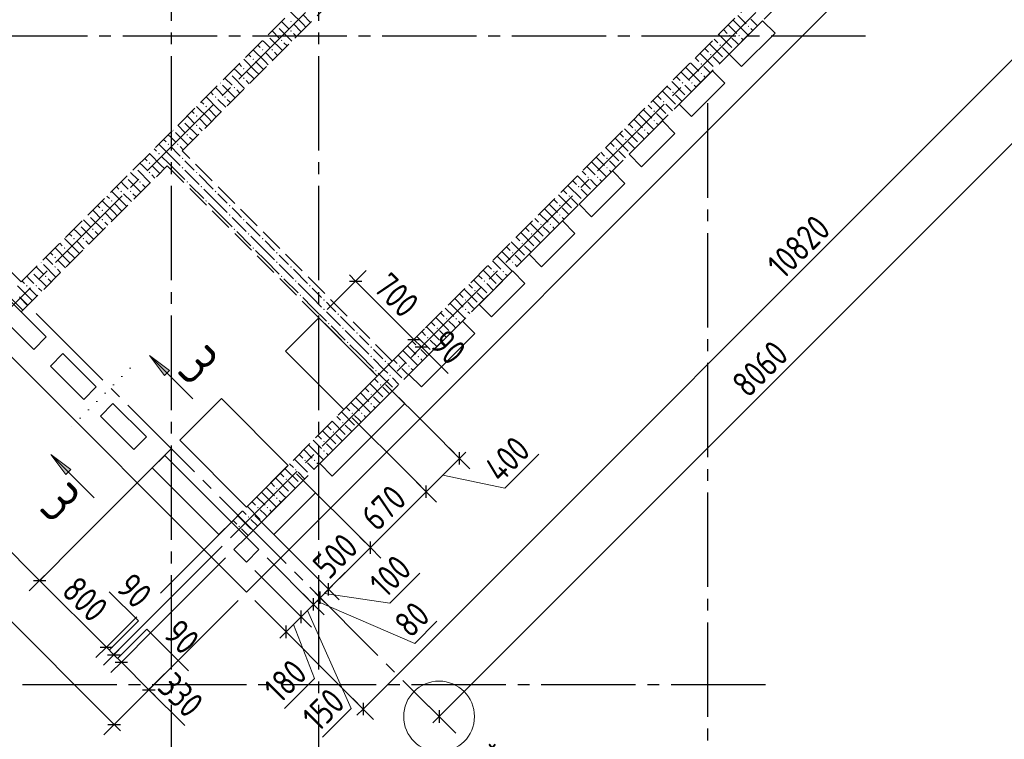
# Model space of a CAD drawing. Header units: millimetres. Extents: x 0 to 34506, y 0 to 42000.
# Tile 3 of 17: x 9767 to 18117, y 8309 to 14409. Entities that reach past the tile are written whole.
import ezdxf

# ---------------------------------------------------------------- set-up
doc = ezdxf.new("R2010")
doc.units = ezdxf.units.MM
for name, pattern in [('______2', [270, 200, -70]), ('______5', [1100, 800, -100, 100, -100]), ('______9', [100, 0, -100])]:
    doc.linetypes.add(name, pattern=pattern)
for name, color, linetype, lineweight in [('Standard', 7, 'Continuous', 25), ('ЖБ Перекрытие верхний уровень', 7, 'Continuous', 35), ('ЖБ Стена верхний уровень', 7, 'Continuous', 35), ('Оси', 40, '______5', 18), ('Размерная выноска', 7, 'Continuous', 13), ('Узлы символ', 7, 'Continuous', 25)]:
    doc.layers.add(name, color=color, linetype=linetype, lineweight=lineweight)
doc.styles.add('GOST 2.304-81', font='txt')
doc.styles.add('ISOCPEUR', font='txt')

msp = doc.modelspace()

# ---------------------------------------------------------------- hatches: boundary and pattern name
at = {"layer": 'ЖБ Стена верхний уровень', "linetype": 'Continuous', "lineweight": 18, "transparency": 33554687}
for points in [[(12061, 14393.1), (12067.5, 14399.6), (12074, 14393.1), (12067.5, 14386.6)], [(11950.2, 14356.9), (11954, 14353.1), (11947.5, 14346.6), (11943.7, 14350.4)], [(12061, 14313.1), (12067.5, 14319.6), (12074, 14313.1), (12067.5, 14306.6)], [(15781, 14273.1), (15787.5, 14279.6), (15794, 14273.1), (15787.5, 14266.6)], [(15861, 14273.1), (15867.5, 14279.6), (15874, 14273.1), (15867.5, 14266.6)], [(15941, 14353.1), (15947.5, 14359.6), (15954, 14353.1), (15947.5, 14346.6)], [(11870.2, 14276.9), (11874, 14273.1), (11867.5, 14266.6), (11863.7, 14270.4)], [(11981, 14233.1), (11987.5, 14239.6), (11994, 14233.1), (11987.5, 14226.6)], [(15701, 14193.1), (15707.5, 14199.6), (15714, 14193.1), (15707.5, 14186.6)], [(11821, 14153.1), (11827.5, 14159.6), (11834, 14153.1), (11827.5, 14146.6)], [(11901, 14153.1), (11907.5, 14159.6), (11914, 14153.1), (11907.5, 14146.6)], [(15621, 14113.1), (15627.5, 14119.6), (15634, 14113.1), (15627.5, 14106.6)], [(11741, 14073.1), (11747.5, 14079.6), (11754, 14073.1), (11747.5, 14066.6)], [(15541, 14033.1), (15547.5, 14039.6), (15554, 14033.1), (15547.5, 14026.6)], [(11550.2, 13956.9), (11554, 13953.1), (11547.5, 13946.6), (11543.7, 13950.4)], [(11661, 13993.1), (11667.5, 13999.6), (11674, 13993.1), (11667.5, 13986.6)], [(15541, 13953.1), (15547.5, 13959.6), (15554, 13953.1), (15547.5, 13946.6)], [(11470.2, 13876.9), (11474, 13873.1), (11467.5, 13866.6), (11463.7, 13870.4)], [(11661, 13913.1), (11667.5, 13919.6), (11674, 13913.1), (11667.5, 13906.6)], [(15381, 13873.1), (15387.5, 13879.6), (15394, 13873.1), (15387.5, 13866.6)], [(15461, 13873.1), (15467.5, 13879.6), (15474, 13873.1), (15467.5, 13866.6)], [(11581, 13833.1), (11587.5, 13839.6), (11594, 13833.1), (11587.5, 13826.6)], [(15301, 13793.1), (15307.5, 13799.6), (15314, 13793.1), (15307.5, 13786.6)], [(11421, 13753.1), (11427.5, 13759.6), (11434, 13753.1), (11427.5, 13746.6)], [(11501, 13753.1), (11507.5, 13759.6), (11514, 13753.1), (11507.5, 13746.6)], [(15221, 13713.1), (15227.5, 13719.6), (15234, 13713.1), (15227.5, 13706.6)], [(11341, 13673.1), (11347.5, 13679.6), (11354, 13673.1), (11347.5, 13666.6)], [(15141, 13633.1), (15147.5, 13639.6), (15154, 13633.1), (15147.5, 13626.6)], [(11150.2, 13556.9), (11154, 13553.1), (11147.5, 13546.6), (11143.7, 13550.4)], [(11261, 13593.1), (11267.5, 13599.6), (11274, 13593.1), (11267.5, 13586.6)], [(15141, 13553.1), (15147.5, 13559.6), (15154, 13553.1), (15147.5, 13546.6)], [(11070.2, 13476.9), (11074, 13473.1), (11067.5, 13466.6), (11063.7, 13470.4)], [(11261, 13513.1), (11267.5, 13519.6), (11274, 13513.1), (11267.5, 13506.6)], [(14981, 13473.1), (14987.5, 13479.6), (14994, 13473.1), (14987.5, 13466.6)], [(15061, 13473.1), (15067.5, 13479.6), (15074, 13473.1), (15067.5, 13466.6)], [(11181, 13433.1), (11187.5, 13439.6), (11194, 13433.1), (11187.5, 13426.6)], [(14901, 13393.1), (14907.5, 13399.6), (14914, 13393.1), (14907.5, 13386.6)], [(10941, 13273.1), (10947.5, 13279.6), (10954, 13273.1), (10947.5, 13266.6)], [(11021, 13353.1), (11027.5, 13359.6), (11034, 13353.1), (11027.5, 13346.6)], [(11101, 13353.1), (11107.5, 13359.6), (11114, 13353.1), (11107.5, 13346.6)], [(14821, 13313.1), (14827.5, 13319.6), (14834, 13313.1), (14827.5, 13306.6)], [(10861, 13193.1), (10867.5, 13199.6), (10874, 13193.1), (10867.5, 13186.6)], [(11141, 13233.1), (11147.5, 13239.6), (11154, 13233.1), (11147.5, 13226.6)], [(14741, 13233.1), (14747.5, 13239.6), (14754, 13233.1), (14747.5, 13226.6)], [(10750.2, 13156.9), (10754, 13153.1), (10747.5, 13146.6), (10743.7, 13150.4)], [(10861, 13113.1), (10867.5, 13119.6), (10874, 13113.1), (10867.5, 13106.6)], [(11141, 13153.1), (11147.5, 13159.6), (11154, 13153.1), (11147.5, 13146.6)], [(11261, 13113.1), (11267.5, 13119.6), (11274, 13113.1), (11267.5, 13106.6)], [(14741, 13153.1), (14747.5, 13159.6), (14754, 13153.1), (14747.5, 13146.6)], [(10670.2, 13076.9), (10674, 13073.1), (10667.5, 13066.6), (10663.7, 13070.4)], [(10781, 13033.1), (10787.5, 13039.6), (10794, 13033.1), (10787.5, 13026.6)], [(11181, 13033.1), (11187.5, 13039.6), (11194, 13033.1), (11187.5, 13026.6)], [(14581, 13073.1), (14587.5, 13079.6), (14594, 13073.1), (14587.5, 13066.6)], [(14661, 13073.1), (14667.5, 13079.6), (14674, 13073.1), (14667.5, 13066.6)], [(10621, 12953.1), (10627.5, 12959.6), (10634, 12953.1), (10627.5, 12946.6)], [(10701, 12953.1), (10707.5, 12959.6), (10714, 12953.1), (10707.5, 12946.6)], [(11301, 12993.1), (11307.5, 12999.6), (11314, 12993.1), (11307.5, 12986.6)], [(11421, 12953.1), (11427.5, 12959.6), (11434, 12953.1), (11427.5, 12946.6)], [(14501, 12993.1), (14507.5, 12999.6), (14514, 12993.1), (14507.5, 12986.6)], [(10541, 12873.1), (10547.5, 12879.6), (10554, 12873.1), (10547.5, 12866.6)], [(11341, 12873.1), (11347.5, 12879.6), (11354, 12873.1), (11347.5, 12866.6)], [(14421, 12913.1), (14427.5, 12919.6), (14434, 12913.1), (14427.5, 12906.6)], [(10461, 12793.1), (10467.5, 12799.6), (10474, 12793.1), (10467.5, 12786.6)], [(11541, 12833.1), (11547.5, 12839.6), (11554, 12833.1), (11547.5, 12826.6)], [(14341, 12833.1), (14347.5, 12839.6), (14354, 12833.1), (14347.5, 12826.6)], [(10350.2, 12756.9), (10354, 12753.1), (10347.5, 12746.6), (10343.7, 12750.4)], [(10461, 12713.1), (10467.5, 12719.6), (10474, 12713.1), (10467.5, 12706.6)], [(11541, 12753.1), (11547.5, 12759.6), (11554, 12753.1), (11547.5, 12746.6)], [(11661, 12713.1), (11667.5, 12719.6), (11674, 12713.1), (11667.5, 12706.6)], [(14341, 12753.1), (14347.5, 12759.6), (14354, 12753.1), (14347.5, 12746.6)], [(10270.2, 12676.9), (10274, 12673.1), (10267.5, 12666.6), (10263.7, 12670.4)], [(10381, 12633.1), (10387.5, 12639.6), (10394, 12633.1), (10387.5, 12626.6)], [(11581, 12633.1), (11587.5, 12639.6), (11594, 12633.1), (11587.5, 12626.6)], [(14181, 12673.1), (14187.5, 12679.6), (14194, 12673.1), (14187.5, 12666.6)], [(14261, 12673.1), (14267.5, 12679.6), (14274, 12673.1), (14267.5, 12666.6)], [(10221, 12553.1), (10227.5, 12559.6), (10234, 12553.1), (10227.5, 12546.6)], [(10301, 12553.1), (10307.5, 12559.6), (10314, 12553.1), (10307.5, 12546.6)], [(11701, 12593.1), (11707.5, 12599.6), (11714, 12593.1), (11707.5, 12586.6)], [(11821, 12553.1), (11827.5, 12559.6), (11834, 12553.1), (11827.5, 12546.6)], [(14101, 12593.1), (14107.5, 12599.6), (14114, 12593.1), (14107.5, 12586.6)], [(10141, 12473.1), (10147.5, 12479.6), (10154, 12473.1), (10147.5, 12466.6)], [(11741, 12473.1), (11747.5, 12479.6), (11754, 12473.1), (11747.5, 12466.6)], [(14021, 12513.1), (14027.5, 12519.6), (14034, 12513.1), (14027.5, 12506.6)], [(10061, 12393.1), (10067.5, 12399.6), (10074, 12393.1), (10067.5, 12386.6)], [(11941, 12433.1), (11947.5, 12439.6), (11954, 12433.1), (11947.5, 12426.6)], [(11941, 12353.1), (11947.5, 12359.6), (11954, 12353.1), (11947.5, 12346.6)], [(13941, 12433.1), (13947.5, 12439.6), (13954, 12433.1), (13947.5, 12426.6)], [(13941, 12353.1), (13947.5, 12359.6), (13954, 12353.1), (13947.5, 12346.6)], [(9870.2, 12276.9), (9874, 12273.1), (9867.5, 12266.6), (9863.7, 12270.4)], [(9950.2, 12356.9), (9954, 12353.1), (9947.5, 12346.6), (9943.7, 12350.4)], [(10061, 12313.1), (10067.5, 12319.6), (10074, 12313.1), (10067.5, 12306.6)], [(12061, 12313.1), (12067.5, 12319.6), (12074, 12313.1), (12067.5, 12306.6)], [(13781, 12273.1), (13787.5, 12279.6), (13794, 12273.1), (13787.5, 12266.6)], [(13861, 12273.1), (13867.5, 12279.6), (13874, 12273.1), (13867.5, 12266.6)], [(9981, 12233.1), (9987.5, 12239.6), (9994, 12233.1), (9987.5, 12226.6)], [(11981, 12233.1), (11987.5, 12239.6), (11994, 12233.1), (11987.5, 12226.6)], [(12101, 12193.1), (12107.5, 12199.6), (12114, 12193.1), (12107.5, 12186.6)], [(13701, 12193.1), (13707.5, 12199.6), (13714, 12193.1), (13707.5, 12186.6)], [(9821, 12153.1), (9827.5, 12159.6), (9834, 12153.1), (9827.5, 12146.6)], [(9901, 12153.1), (9907.5, 12159.6), (9914, 12153.1), (9907.5, 12146.6)], [(12221, 12153.1), (12227.5, 12159.6), (12234, 12153.1), (12227.5, 12146.6)], [(13621, 12113.1), (13627.5, 12119.6), (13634, 12113.1), (13627.5, 12106.6)], [(12141, 12073.1), (12147.5, 12079.6), (12154, 12073.1), (12147.5, 12066.6)], [(12341, 12033.1), (12347.5, 12039.6), (12354, 12033.1), (12347.5, 12026.6)], [(13541, 12033.1), (13547.5, 12039.6), (13554, 12033.1), (13547.5, 12026.6)], [(12341, 11953.1), (12347.5, 11959.6), (12354, 11953.1), (12347.5, 11946.6)], [(13541, 11953.1), (13547.5, 11959.6), (13554, 11953.1), (13547.5, 11946.6)], [(12461, 11913.1), (12467.5, 11919.6), (12474, 11913.1), (12467.5, 11906.6)], [(13381, 11873.1), (13387.5, 11879.6), (13394, 11873.1), (13387.5, 11866.6)], [(13461, 11873.1), (13467.5, 11879.6), (13474, 11873.1), (13467.5, 11866.6)], [(12381, 11833.1), (12387.5, 11839.6), (12394, 11833.1), (12387.5, 11826.6)], [(12501, 11793.1), (12507.5, 11799.6), (12514, 11793.1), (12507.5, 11786.6)], [(13301, 11793.1), (13307.5, 11799.6), (13314, 11793.1), (13307.5, 11786.6)], [(12621, 11753.1), (12627.5, 11759.6), (12634, 11753.1), (12627.5, 11746.6)], [(13221, 11713.1), (13227.5, 11719.6), (13234, 11713.1), (13227.5, 11706.6)], [(12541, 11673.1), (12547.5, 11679.6), (12554, 11673.1), (12547.5, 11666.6)], [(12741, 11633.1), (12747.5, 11639.6), (12754, 11633.1), (12747.5, 11626.6)], [(13141, 11633.1), (13147.5, 11639.6), (13154, 11633.1), (13147.5, 11626.6)], [(12741, 11553.1), (12747.5, 11559.6), (12754, 11553.1), (12747.5, 11546.6)], [(13141, 11553.1), (13147.5, 11559.6), (13154, 11553.1), (13147.5, 11546.6)], [(12861, 11513.1), (12867.5, 11519.6), (12874, 11513.1), (12867.5, 11506.6)], [(12981, 11473.1), (12987.5, 11479.6), (12994, 11473.1), (12987.5, 11466.6)], [(13061, 11473.1), (13067.5, 11479.6), (13074, 11473.1), (13067.5, 11466.6)], [(12781, 11433.1), (12787.5, 11439.6), (12794, 11433.1), (12787.5, 11426.6)], [(12901, 11393.1), (12907.5, 11399.6), (12914, 11393.1), (12907.5, 11386.6)], [(12821, 11313.1), (12827.5, 11319.6), (12834, 11313.1), (12827.5, 11306.6)], [(12741, 11233.1), (12747.5, 11239.6), (12754, 11233.1), (12747.5, 11226.6)], [(12741, 11153.1), (12747.5, 11159.6), (12754, 11153.1), (12747.5, 11146.6)], [(12581, 11073.1), (12587.5, 11079.6), (12594, 11073.1), (12587.5, 11066.6)], [(12661, 11073.1), (12667.5, 11079.6), (12674, 11073.1), (12667.5, 11066.6)], [(12501, 10993.1), (12507.5, 10999.6), (12514, 10993.1), (12507.5, 10986.6)], [(12421, 10913.1), (12427.5, 10919.6), (12434, 10913.1), (12427.5, 10906.6)], [(12341, 10833.1), (12347.5, 10839.6), (12354, 10833.1), (12347.5, 10826.6)], [(12341, 10753.1), (12347.5, 10759.6), (12354, 10753.1), (12347.5, 10746.6)], [(12181, 10673.1), (12187.5, 10679.6), (12194, 10673.1), (12187.5, 10666.6)], [(12261, 10673.1), (12267.5, 10679.6), (12274, 10673.1), (12267.5, 10666.6)], [(12101, 10593.1), (12107.5, 10599.6), (12114, 10593.1), (12107.5, 10586.6)], [(11941, 10433.1), (11947.5, 10439.6), (11954, 10433.1), (11947.5, 10426.6)], [(12021, 10513.1), (12027.5, 10519.6), (12034, 10513.1), (12027.5, 10506.6)], [(11941, 10353.1), (11947.5, 10359.6), (11954, 10353.1), (11947.5, 10346.6)], [(11781, 10273.1), (11787.5, 10279.6), (11794, 10273.1), (11787.5, 10266.6)], [(11861, 10273.1), (11867.5, 10279.6), (11874, 10273.1), (11867.5, 10266.6)], [(11701, 10193.1), (11707.5, 10199.6), (11714, 10193.1), (11707.5, 10186.6)], [(11621, 10113.1), (11627.5, 10119.6), (11634, 10113.1), (11627.5, 10106.6)]]:
    msp.add_hatch(color=7, dxfattribs=at).paths.add_polyline_path(points, flags=16)
at = {"layer": 'Узлы символ', "linetype": 'Continuous', "lineweight": 13, "transparency": 33554687}
for points in [[(10995.5, 11391.9), (10868.3, 11561.6), (11038, 11434.3)], [(10158.2, 10554.5), (10030.9, 10724.2), (10200.6, 10596.9)]]:
    msp.add_hatch(color=7, dxfattribs=at).paths.add_polyline_path(points, flags=16)

# ---------------------------------------------------------------- linework, layer by layer
at = {"layer": 'Standard', "color": 7, "linetype": 'Continuous', "lineweight": 13, "transparency": 33554687}
for p, q in [((20331, 16216.4), (12680.1, 8565.5)), ((19022.9, 14201.2), (13323.6, 8501.9)), ((5073.2, 13928.7), (10567.4, 8434.5)), ((12615.4, 12193.7), (12562.4, 12246.7)), ((12615.4, 12193.7), (13110.4, 11698.7)), ((13110.4, 11698.7), (13174, 11635.1)), ((13174, 11635.1), (13227.1, 11582)), ((8656.1, 10935.5), (9935.9, 9655.6)), ((13214.1, 10407.4), (13497, 10690.2)), ((13497, 10690.2), (13550, 10743.3)), ((13881.2, 10438), (14168.7, 10725.5)), ((13355.6, 10548.8), (13881.2, 10438)), ((12740.5, 9933.7), (13214.1, 10407.4)), ((12905.7, 9462.5), (13160.1, 9716.9)), ((9935.9, 9655.6), (10501.6, 9089.9)), ((12316.1, 9509.4), (12386.9, 9580.2)), ((12351.5, 9544.8), (12905.7, 9462.5)), ((12153.5, 9346.7), (12259.6, 9452.8)), ((12287.8, 9481.1), (13116.5, 9121.8)), ((12206.5, 9399.8), (12579.2, 8570.3)), ((12026.2, 9219.4), (12153.5, 9346.7)), ((12089.8, 9283.1), (12266.5, 8823.2)), ((13116.5, 9121.8), (13304.6, 9309.9)), ((12026.2, 9219.4), (11973.2, 9166.4)), ((10501.6, 9089.9), (10565.3, 9026.3)), ((10565.3, 9026.3), (10628.9, 8962.7)), ((10628.9, 8962.7), (10862.2, 8729.3)), ((12266.5, 8823.2), (12012.1, 8568.9)), ((10862.2, 8729.3), (10915.3, 8676.3)), ((12579.2, 8570.3), (12335.9, 8327)), ((12680.1, 8565.5), (12627.1, 8512.5)), ((10567.4, 8434.5), (10620.4, 8381.4)), ((13323.6, 8501.9), (13270.6, 8448.9))]:
    msp.add_line(p, q, dxfattribs=at)
at = {"layer": 'Standard', "color": 251, "linetype": 'Continuous', "lineweight": -3, "true_color": 0x656565, "transparency": 33554687}
for p, q in [((12615.4, 12193.7), (12703.8, 12282.1)), ((12615.4, 12193.7), (12375.2, 11953.5)), ((12615.4, 12193.7), (12527, 12105.3)), ((13110.4, 11698.7), (13198.8, 11787.1)), ((13110.4, 11698.7), (12742.9, 11331.2)), ((13110.4, 11698.7), (13022, 11610.3)), ((13174, 11635.1), (13262.4, 11723.5)), ((13174, 11635.1), (13085.6, 11546.7)), ((13174, 11635.1), (13174, 11635.1)), ((13497, 10690.2), (13408.6, 10778.6)), ((13497, 10690.2), (13585.4, 10601.8)), ((13214.1, 10407.4), (13125.8, 10495.8)), ((13214.1, 10407.4), (13302.5, 10319)), ((10960.2, 9548.5), (11618.7, 10207)), ((12740.5, 9933.7), (12652.1, 10022.1)), ((12740.5, 9933.7), (12828.9, 9845.3)), ((12259.6, 9452.8), (11866.1, 9846.3)), ((9935.9, 9655.6), (10024.3, 9744)), ((12153.5, 9346.7), (11760, 9740.2)), ((9935.9, 9655.6), (9847.5, 9567.2)), ((12386.9, 9580.2), (12298.5, 9668.5)), ((12259.6, 9452.8), (12171.2, 9541.2)), ((12316.1, 9509.4), (12227.7, 9597.7)), ((12386.9, 9580.2), (12475.3, 9491.8)), ((10567.4, 8434.5), (11618.6, 9485.7)), ((11325.8, 9192.9), (11618.6, 9485.7)), ((12680.1, 8565.5), (11760, 9485.7)), ((12026.2, 9219.4), (11760, 9485.7)), ((12259.6, 9452.8), (12347.9, 9364.4)), ((12316.1, 9509.4), (12404.5, 9421)), ((12316.1, 9509.4), (12316.1, 9509.4)), ((12153.5, 9346.7), (12065.1, 9435.1)), ((12026.2, 9219.4), (11937.8, 9307.8)), ((12153.5, 9346.7), (12241.9, 9258.3)), ((12026.2, 9219.4), (12114.6, 9131.1)), ((10501.6, 9089.9), (10590, 9178.3)), ((10565.3, 9026.3), (10653.6, 9114.7)), ((10501.6, 9089.9), (10413.2, 9001.6)), ((10565.3, 9026.3), (10476.9, 8937.9)), ((10628.9, 8962.7), (10717.3, 9051.1)), ((10628.9, 8962.7), (10540.5, 8874.3)), ((10862.2, 8729.3), (10950.6, 8817.7)), ((10862.2, 8729.3), (10773.9, 8640.9)), ((12680.1, 8565.5), (12591.7, 8653.9)), ((10567.4, 8434.5), (10655.8, 8522.9)), ((12680.1, 8565.5), (12768.5, 8477.1)), ((13323.6, 8501.9), (13235.2, 8590.3)), ((10567.4, 8434.5), (10479, 8346.1)), ((13323.6, 8501.9), (13412, 8413.5)), ((13323.6, 8501.9), (13323.6, 8501.9))]:
    msp.add_line(p, q, dxfattribs=at)
at = {"layer": 'Standard', "color": 7, "linetype": 'Continuous', "lineweight": 25, "transparency": 33554687}
for p, q in [((12562.4, 12193.7), (12668.4, 12193.7)), ((13057.3, 11698.7), (13163.4, 11698.7)), ((13121, 11635.1), (13227.1, 11635.1)), ((13497, 10637.2), (13497, 10743.3)), ((13214.1, 10354.4), (13214.1, 10460.4)), ((12740.5, 9880.7), (12740.5, 9986.7)), ((9882.9, 9655.6), (9989, 9655.6)), ((12386.9, 9527.1), (12386.9, 9633.2)), ((12316.1, 9456.3), (12316.1, 9562.4)), ((12259.6, 9399.8), (12259.6, 9505.8)), ((12153.5, 9293.7), (12153.5, 9399.8)), ((12026.2, 9166.4), (12026.2, 9272.5)), ((10448.6, 9089.9), (10554.7, 9089.9)), ((10512.2, 9026.3), (10618.3, 9026.3)), ((10575.9, 8962.7), (10681.9, 8962.7)), ((10809.2, 8729.3), (10915.3, 8729.3)), ((12680.1, 8618.6), (12680.1, 8512.5)), ((13323.6, 8554.9), (13323.6, 8448.9)), ((10514.4, 8434.5), (10620.4, 8434.5))]:
    msp.add_line(p, q, dxfattribs=at)
at = {"layer": 'Standard', "color": 251, "linetype": 'Continuous', "lineweight": -3, "true_color": 0x656565, "transparency": 33554687}
for points in [[(13497, 10690.2), (13242.1, 10945.1), (13242.1, 10945.1), (12870.2, 11317.1)], [(13214.1, 10407.4), (13046.1, 10575.4), (13046.1, 10575.4), (12587.3, 11034.2)], [(9935.9, 9655.6), (9947.9, 9667.6), (9947.9, 9667.6), (9947.9, 9667.6), (9947.9, 9667.6), (10080.6, 9800.3), (10080.6, 9800.3), (10122.6, 9842.3), (10122.6, 9842.3), (11053, 10772.7)], [(12740.5, 9933.7), (12718, 9956.2), (12718, 9956.2), (12113.6, 10560.5)], [(12386.9, 9580.2), (12381.5, 9585.6), (12381.5, 9585.6), (11760.1, 10207)], [(10565.3, 9026.3), (10577.3, 9038.3), (10577.3, 9038.3), (10811.3, 9272.4), (10811.3, 9272.4), (11484.2, 9945.3)], [(10628.9, 8962.7), (10640.9, 8974.7), (10640.9, 8974.7), (10885.2, 9219), (10885.2, 9219), (11512.5, 9846.3)], [(10501.6, 9089.9), (10513.6, 9102), (10513.6, 9102), (10737.4, 9325.8), (10737.4, 9325.8), (10758.8, 9347.1)], [(10862.2, 8729.3), (10874.3, 8741.3), (10874.3, 8741.3), (11124.4, 8991.5)]]:
    msp.add_lwpolyline(points, dxfattribs=at)
at = {"layer": 'Standard', "color": 7, "linetype": 'Continuous', "lineweight": 13, "transparency": 33554687}
for points in [[(12386.9, 9580.2), (12566, 9759.3), (12566, 9759.3), (12657, 9850.2), (12657, 9850.2), (12740.5, 9933.7)], [(12259.6, 9452.8), (12284.3, 9477.5), (12284.3, 9477.5), (12316.1, 9509.4)]]:
    msp.add_lwpolyline(points, dxfattribs=at)
at = {"layer": 'ЖБ Перекрытие верхний уровень', "color": 7, "linetype": 'Continuous', "lineweight": 25, "transparency": 33554687}
for p, q in [((11689.3, 9556.3), (18208.8, 16075.9)), ((6195.1, 15050.6), (11689.3, 9556.3)), ((15783.4, 14117.2), (16066.3, 14400)), ((16066.3, 14400), (16172.3, 14294)), ((16172.3, 14294), (15889.5, 14011.1)), ((15889.5, 14011.1), (15783.4, 14117.2)), ((15359.2, 13692.9), (15642, 13975.8)), ((15642, 13975.8), (15748.1, 13869.7)), ((15748.1, 13869.7), (15465.2, 13586.9)), ((15465.2, 13586.9), (15359.2, 13692.9)), ((14934.9, 13268.7), (15217.7, 13551.5)), ((15217.7, 13551.5), (15323.8, 13445.4)), ((15323.8, 13445.4), (15041, 13162.6)), ((15041, 13162.6), (14934.9, 13268.7)), ((14510.6, 12844.4), (14793.5, 13127.2)), ((14793.5, 13127.2), (14899.5, 13021.2)), ((14899.5, 13021.2), (14616.7, 12738.3)), ((14616.7, 12738.3), (14510.6, 12844.4)), ((14086.4, 12420.1), (14369.2, 12703)), ((14369.2, 12703), (14475.3, 12596.9)), ((14475.3, 12596.9), (14192.4, 12314.1)), ((14192.4, 12314.1), (14086.4, 12420.1)), ((13662.1, 11995.9), (13945, 12278.7)), ((13945, 12278.7), (14051, 12172.6)), ((14051, 12172.6), (13768.2, 11889.8)), ((9709.4, 12002.9), (9992.2, 11720.1)), ((13768.2, 11889.8), (13662.1, 11995.9)), ((9886.2, 11614), (9603.3, 11896.9)), ((12304.5, 11882.7), (12021.6, 11599.9)), ((12799.4, 11387.8), (12304.5, 11882.7)), ((13068.1, 11401.9), (13520.7, 11854.4)), ((13520.7, 11854.4), (13626.8, 11748.4)), ((9992.2, 11720.1), (9886.2, 11614)), ((13626.8, 11748.4), (13174.2, 11295.8)), ((10027.6, 11472.6), (10133.7, 11578.7)), ((10133.7, 11578.7), (10416.5, 11295.8)), ((12021.6, 11599.9), (12516.6, 11104.9)), ((10310.4, 11189.8), (10027.6, 11472.6)), ((12516.6, 11104.9), (12799.4, 11387.8)), ((13174.2, 11295.8), (13068.1, 11401.9)), ((10416.5, 11295.8), (10310.4, 11189.8)), ((11477.2, 11196.9), (11123.7, 10843.4)), ((12042.9, 10631.2), (11477.2, 11196.9)), ((12311.6, 10645.4), (12926.7, 11260.5)), ((12926.7, 11260.5), (13032.8, 11154.4)), ((10451.9, 11048.3), (10557.9, 11154.4)), ((10557.9, 11154.4), (10840.8, 10871.6)), ((13032.8, 11154.4), (12417.7, 10539.3)), ((10734.7, 10765.5), (10451.9, 11048.3)), ((10840.8, 10871.6), (10734.7, 10765.5)), ((11123.7, 10843.4), (11689.4, 10277.7)), ((10890.3, 10609.9), (10996.3, 10716)), ((10996.3, 10716), (11562, 10150.3)), ((11455.9, 10044.3), (10890.3, 10609.9)), ((11689.4, 10277.7), (12042.9, 10631.2)), ((12417.7, 10539.3), (12311.6, 10645.4)), ((11816.7, 10150.4), (12170.2, 10504)), ((12170.2, 10504), (12276.3, 10397.9)), ((12276.3, 10397.9), (11922.7, 10044.3)), ((11562, 10150.3), (11455.9, 10044.3)), ((11922.7, 10044.3), (11816.7, 10150.4)), ((11583.2, 9917), (11689.3, 10023)), ((11689.3, 10023), (11795.4, 9917)), ((11689.3, 9810.9), (11583.2, 9917)), ((11795.4, 9917), (11689.3, 9810.9))]:
    msp.add_line(p, q, dxfattribs=at)
at = {"layer": 'ЖБ Стена верхний уровень', "color": 251, "linetype": '______2', "lineweight": 13, "true_color": 0x656565, "transparency": 33554687}
for p, q in [((15832.9, 18239.6), (9780.1, 12186.8)), ((11144.8, 13296.9), (15960.2, 18112.3)), ((17742.1, 16330.4), (12926.7, 11515)), ((11689.3, 10023), (17869.4, 16203.2)), ((9780.1, 12186.8), (6916.3, 15050.6)), ((12926.7, 11515), (11144.8, 13296.9)), ((9780.1, 11932.2), (11017.5, 13169.7)), ((11017.5, 13169.7), (12799.4, 11387.8)), ((9652.8, 12059.5), (9780.1, 11932.2)), ((12799.4, 11387.8), (11562, 10150.3)), ((11562, 10150.3), (11689.3, 10023))]:
    msp.add_line(p, q, dxfattribs=at)
at = {"layer": 'ЖБ Стена верхний уровень', "color": 9, "linetype": 'Continuous', "lineweight": 18, "true_color": 0xc7c7c7, "transparency": 33554687}
for p, q in [((12167.5, 14373.1), (12067, 14473.6)), ((12167.5, 14453.1), (12234.2, 14386.4)), ((12007.5, 14373.1), (11987, 14393.6)), ((12047.5, 14333.1), (12007.5, 14373.1)), ((12087.5, 14373.1), (12154.2, 14306.4)), ((12167.5, 14373.1), (12194.2, 14346.4)), ((15776.1, 14364.5), (15847.5, 14293.1)), ((15816.1, 14404.5), (15847.5, 14373.1)), ((15847.5, 14373.1), (15943.4, 14277.2)), ((15856.1, 14444.5), (15927.5, 14373.1)), ((16007.5, 14373.1), (15967.5, 14413.1)), ((16023.4, 14357.2), (16007.5, 14373.1)), ((11907, 14313.6), (11967.5, 14253.1)), ((11967.5, 14333.1), (12074.2, 14226.4)), ((12087.5, 14293.1), (12114.2, 14266.4)), ((15696.1, 14284.5), (15807.5, 14173.1)), ((15736.1, 14324.5), (15767.5, 14293.1)), ((15967.5, 14333.1), (15983.4, 14317.2)), ((11847.5, 14213.1), (11827, 14233.6)), ((11887.5, 14173.1), (11847.5, 14213.1)), ((11887.5, 14253.1), (11994.2, 14146.4)), ((12007.5, 14213.1), (12034.2, 14186.4)), ((15616.1, 14204.5), (15727.5, 14093.1)), ((15656.1, 14244.5), (15687.5, 14213.1)), ((15847.5, 14213.1), (15807.5, 14253.1)), ((15863.4, 14197.2), (15847.5, 14213.1)), ((15887.5, 14253.1), (15903.4, 14237.2)), ((11707, 14113.6), (11727.5, 14093.1)), ((11847.5, 14053.1), (11747, 14153.6)), ((11787, 14193.6), (11807.5, 14173.1)), ((11847.5, 14133.1), (11914.2, 14066.4)), ((11927.5, 14133.1), (11954.2, 14106.4)), ((15536.1, 14124.5), (15647.5, 14013.1)), ((15576.1, 14164.5), (15607.5, 14133.1)), ((15783.4, 14117.2), (15727.5, 14173.1)), ((11627, 14033.6), (11647.5, 14013.1)), ((11767.5, 13973.1), (11667, 14073.6)), ((11767.5, 14053.1), (11834.2, 13986.4)), ((11847.5, 14053.1), (11874.2, 14026.4)), ((15456.1, 14044.5), (15527.5, 13973.1)), ((15496.1, 14084.5), (15527.5, 14053.1)), ((15703.4, 14037.2), (15647.5, 14093.1)), ((11607.5, 13973.1), (11587, 13993.6)), ((11647.5, 13933.1), (11607.5, 13973.1)), ((11687.5, 13973.1), (11754.2, 13906.4)), ((11767.5, 13973.1), (11794.2, 13946.4)), ((15376.1, 13964.5), (15447.5, 13893.1)), ((15416.1, 14004.5), (15447.5, 13973.1)), ((15447.5, 13973.1), (15543.4, 13877.2)), ((15607.5, 13973.1), (15567.5, 14013.1)), ((15623.4, 13957.2), (15607.5, 13973.1)), ((11507, 13913.6), (11567.5, 13853.1)), ((11567.5, 13933.1), (11674.2, 13826.4)), ((11687.5, 13893.1), (11714.2, 13866.4)), ((15296.1, 13884.5), (15407.5, 13773.1)), ((15336.1, 13924.5), (15367.5, 13893.1)), ((15567.5, 13933.1), (15583.4, 13917.2)), ((11387, 13793.6), (11407.5, 13773.1)), ((11447.5, 13813.1), (11427, 13833.6)), ((11487.5, 13773.1), (11447.5, 13813.1)), ((11487.5, 13853.1), (11594.2, 13746.4)), ((11607.5, 13813.1), (11634.2, 13786.4)), ((15216.1, 13804.5), (15327.5, 13693.1)), ((15256.1, 13844.5), (15287.5, 13813.1)), ((15447.5, 13813.1), (15407.5, 13853.1)), ((15463.4, 13797.2), (15447.5, 13813.1)), ((15487.5, 13853.1), (15503.4, 13837.2)), ((11307, 13713.6), (11327.5, 13693.1)), ((11447.5, 13653.1), (11347, 13753.6)), ((11447.5, 13733.1), (11514.2, 13666.4)), ((11527.5, 13733.1), (11554.2, 13706.4)), ((15136.1, 13724.5), (15247.5, 13613.1)), ((15176.1, 13764.5), (15207.5, 13733.1)), ((15383.4, 13717.2), (15327.5, 13773.1)), ((11227, 13633.6), (11247.5, 13613.1)), ((11367.5, 13573.1), (11267, 13673.6)), ((11367.5, 13653.1), (11434.2, 13586.4)), ((11447.5, 13653.1), (11474.2, 13626.4)), ((15056.1, 13644.5), (15127.5, 13573.1)), ((15096.1, 13684.5), (15127.5, 13653.1)), ((15207.5, 13573.1), (15167.5, 13613.1)), ((15303.4, 13637.2), (15247.5, 13693.1)), ((11167.5, 13533.1), (11274.2, 13426.4)), ((11207.5, 13573.1), (11187, 13593.6)), ((11247.5, 13533.1), (11207.5, 13573.1)), ((11287.5, 13573.1), (11354.2, 13506.4)), ((11367.5, 13573.1), (11394.2, 13546.4)), ((14976.1, 13564.5), (15047.5, 13493.1)), ((15016.1, 13604.5), (15047.5, 13573.1)), ((15047.5, 13573.1), (15143.4, 13477.2)), ((15167.5, 13533.1), (15183.4, 13517.2)), ((15223.4, 13557.2), (15207.5, 13573.1)), ((11087.5, 13453.1), (11194.2, 13346.4)), ((11107, 13513.6), (11167.5, 13453.1)), ((11287.5, 13493.1), (11314.2, 13466.4)), ((14856.1, 13444.5), (14887.5, 13413.1)), ((14896.1, 13484.5), (15007.5, 13373.1)), ((14936.1, 13524.5), (14967.5, 13493.1)), ((15047.5, 13413.1), (15007.5, 13453.1)), ((15087.5, 13453.1), (15103.4, 13437.2)), ((10987, 13393.6), (11007.5, 13373.1)), ((11047.5, 13413.1), (11027, 13433.6)), ((11087.5, 13373.1), (11047.5, 13413.1)), ((11207.5, 13413.1), (11234.2, 13386.4)), ((14776.1, 13364.5), (14807.5, 13333.1)), ((14816.1, 13404.5), (14927.5, 13293.1)), ((14983.4, 13317.2), (14927.5, 13373.1)), ((15063.4, 13397.2), (15047.5, 13413.1)), ((10907, 13313.6), (10927.5, 13293.1)), ((11047.5, 13253.1), (10947, 13353.6)), ((11047.5, 13333.1), (11114.2, 13266.4)), ((11127.5, 13333.1), (11154.2, 13306.4)), ((14696.1, 13284.5), (14727.5, 13253.1)), ((14736.1, 13324.5), (14847.5, 13213.1)), ((14903.4, 13237.2), (14847.5, 13293.1)), ((10807.5, 13173.1), (10787, 13193.6)), ((10827, 13233.6), (10847.5, 13213.1)), ((10967.5, 13173.1), (10867, 13273.6)), ((10967.5, 13253.1), (11034.2, 13186.4)), ((11047.5, 13253.1), (11074.2, 13226.4)), ((11074.2, 13226.4), (11127.5, 13173.1)), ((11114.2, 13266.4), (11127.5, 13253.1)), ((11207.5, 13173.1), (11167.5, 13213.1)), ((14616.1, 13204.5), (14647.5, 13173.1)), ((14656.1, 13244.5), (14727.5, 13173.1)), ((14807.5, 13173.1), (14767.5, 13213.1)), ((10707, 13113.6), (10767.5, 13053.1)), ((10767.5, 13133.1), (10874.2, 13026.4)), ((10847.5, 13133.1), (10807.5, 13173.1)), ((10887.5, 13173.1), (10954.2, 13106.4)), ((10967.5, 13173.1), (10994.2, 13146.4)), ((11034.2, 13186.4), (11047.5, 13173.1)), ((11047.5, 13173.1), (11167.5, 13053.1)), ((11167.5, 13133.1), (11287.5, 13013.1)), ((11247.5, 13133.1), (11207.5, 13173.1)), ((14536.1, 13124.5), (14567.5, 13093.1)), ((14576.1, 13164.5), (14647.5, 13093.1)), ((14647.5, 13173.1), (14743.4, 13077.2)), ((14767.5, 13133.1), (14783.4, 13117.2)), ((14823.4, 13157.2), (14807.5, 13173.1)), ((10647.5, 13013.1), (10627, 13033.6)), ((10687.5, 13053.1), (10794.2, 12946.4)), ((10887.5, 13093.1), (10914.2, 13066.4)), ((11287.5, 13093.1), (11407.5, 12973.1)), ((14456.1, 13044.5), (14487.5, 13013.1)), ((14496.1, 13084.5), (14607.5, 12973.1)), ((14647.5, 13013.1), (14607.5, 13053.1)), ((14687.5, 13053.1), (14703.4, 13037.2)), ((10647.5, 12853.1), (10547, 12953.6)), ((10587, 12993.6), (10607.5, 12973.1)), ((10687.5, 12973.1), (10647.5, 13013.1)), ((10807.5, 13013.1), (10834.2, 12986.4)), ((11207.5, 13013.1), (11327.5, 12893.1)), ((11447.5, 12853.1), (11327.5, 12973.1)), ((14376.1, 12964.5), (14407.5, 12933.1)), ((14416.1, 13004.5), (14527.5, 12893.1)), ((14583.4, 12917.2), (14527.5, 12973.1)), ((14663.4, 12997.2), (14647.5, 13013.1)), ((10567.5, 12773.1), (10467, 12873.6)), ((10507, 12913.6), (10527.5, 12893.1)), ((10647.5, 12933.1), (10714.2, 12866.4)), ((10727.5, 12933.1), (10754.2, 12906.4)), ((11447.5, 12933.1), (11527.5, 12853.1)), ((14296.1, 12884.5), (14327.5, 12853.1)), ((14336.1, 12924.5), (14447.5, 12813.1)), ((14503.4, 12837.2), (14447.5, 12893.1)), ((10407.5, 12773.1), (10387, 12793.6)), ((10427, 12833.6), (10447.5, 12813.1)), ((10567.5, 12853.1), (10634.2, 12786.4)), ((10647.5, 12853.1), (10674.2, 12826.4)), ((11367.5, 12853.1), (11447.5, 12773.1)), ((11447.5, 12853.1), (11527.5, 12773.1)), ((11607.5, 12773.1), (11567.5, 12813.1)), ((14216.1, 12804.5), (14247.5, 12773.1)), ((14256.1, 12844.5), (14327.5, 12773.1)), ((14407.5, 12773.1), (14367.5, 12813.1)), ((10307, 12713.6), (10367.5, 12653.1)), ((10367.5, 12733.1), (10474.2, 12626.4)), ((10447.5, 12733.1), (10407.5, 12773.1)), ((10487.5, 12773.1), (10554.2, 12706.4)), ((10487.5, 12693.1), (10514.2, 12666.4)), ((10567.5, 12773.1), (10594.2, 12746.4)), ((11447.5, 12773.1), (11567.5, 12653.1)), ((11567.5, 12733.1), (11687.5, 12613.1)), ((11647.5, 12733.1), (11607.5, 12773.1)), ((11687.5, 12693.1), (11807.5, 12573.1)), ((14136.1, 12724.5), (14167.5, 12693.1)), ((14176.1, 12764.5), (14247.5, 12693.1)), ((14247.5, 12773.1), (14343.4, 12677.2)), ((14367.5, 12733.1), (14383.4, 12717.2)), ((14423.4, 12757.2), (14407.5, 12773.1)), ((10247.5, 12613.1), (10227, 12633.6)), ((10287.5, 12573.1), (10247.5, 12613.1)), ((10287.5, 12653.1), (10394.2, 12546.4)), ((10407.5, 12613.1), (10434.2, 12586.4)), ((11607.5, 12613.1), (11727.5, 12493.1)), ((14056.1, 12644.5), (14087.5, 12613.1)), ((14096.1, 12684.5), (14207.5, 12573.1)), ((14247.5, 12613.1), (14207.5, 12653.1)), ((14263.4, 12597.2), (14247.5, 12613.1)), ((14287.5, 12653.1), (14303.4, 12637.2)), ((10247.5, 12453.1), (10147, 12553.6)), ((10187, 12593.6), (10207.5, 12573.1)), ((10247.5, 12533.1), (10314.2, 12466.4)), ((10327.5, 12533.1), (10354.2, 12506.4)), ((11847.5, 12453.1), (11727.5, 12573.1)), ((11847.5, 12533.1), (11927.5, 12453.1)), ((13976.1, 12564.5), (14007.5, 12533.1)), ((14016.1, 12604.5), (14127.5, 12493.1)), ((14183.4, 12517.2), (14127.5, 12573.1)), ((10167.5, 12373.1), (10067, 12473.6)), ((10107, 12513.6), (10127.5, 12493.1)), ((10167.5, 12453.1), (10234.2, 12386.4)), ((10247.5, 12453.1), (10274.2, 12426.4)), ((11767.5, 12453.1), (11847.5, 12373.1)), ((11847.5, 12453.1), (11927.5, 12373.1)), ((13856.1, 12444.5), (13927.5, 12373.1)), ((13896.1, 12484.5), (13927.5, 12453.1)), ((13936.1, 12524.5), (14047.5, 12413.1)), ((14103.4, 12437.2), (14047.5, 12493.1)), ((10007.5, 12373.1), (9987, 12393.6)), ((10047.5, 12333.1), (10007.5, 12373.1)), ((10027, 12433.6), (10047.5, 12413.1)), ((10087.5, 12373.1), (10154.2, 12306.4)), ((10167.5, 12373.1), (10194.2, 12346.4)), ((11847.5, 12373.1), (11967.5, 12253.1)), ((12007.5, 12373.1), (11967.5, 12413.1)), ((12047.5, 12333.1), (12007.5, 12373.1)), ((13776.1, 12364.5), (13847.5, 12293.1)), ((13816.1, 12404.5), (13847.5, 12373.1)), ((13847.5, 12373.1), (13943.4, 12277.2)), ((14007.5, 12373.1), (13967.5, 12413.1)), ((14023.4, 12357.2), (14007.5, 12373.1)), ((9907, 12313.6), (9967.5, 12253.1)), ((9967.5, 12333.1), (10074.2, 12226.4)), ((10087.5, 12293.1), (10114.2, 12266.4)), ((11967.5, 12333.1), (12087.5, 12213.1)), ((12087.5, 12293.1), (12207.5, 12173.1)), ((13696.1, 12284.5), (13807.5, 12173.1)), ((13736.1, 12324.5), (13767.5, 12293.1)), ((13967.5, 12333.1), (13983.4, 12317.2)), ((9787, 12193.6), (9807.5, 12173.1)), ((9847.5, 12213.1), (9827, 12233.6)), ((9887.5, 12173.1), (9847.5, 12213.1)), ((9887.5, 12253.1), (9994.2, 12146.4)), ((10007.5, 12213.1), (10034.2, 12186.4)), ((12007.5, 12213.1), (12127.5, 12093.1)), ((13616.1, 12204.5), (13727.5, 12093.1)), ((13656.1, 12244.5), (13687.5, 12213.1)), ((13847.5, 12213.1), (13807.5, 12253.1)), ((13863.4, 12197.2), (13847.5, 12213.1)), ((13887.5, 12253.1), (13903.4, 12237.2)), ((9847.5, 12053.1), (9747, 12153.6)), ((9847.5, 12133.1), (9914.2, 12066.4)), ((9927.5, 12133.1), (9954.2, 12106.4)), ((12247.5, 12053.1), (12127.5, 12173.1)), ((12247.5, 12133.1), (12327.5, 12053.1)), ((13536.1, 12124.5), (13647.5, 12013.1)), ((13576.1, 12164.5), (13607.5, 12133.1)), ((13783.4, 12117.2), (13727.5, 12173.1)), ((9767.5, 11973.1), (9667, 12073.6)), ((9767.5, 12053.1), (9834.2, 11986.4)), ((9847.5, 12053.1), (9874.2, 12026.4)), ((12167.5, 12053.1), (12247.5, 11973.1)), ((12247.5, 12053.1), (12327.5, 11973.1)), ((13456.1, 12044.5), (13527.5, 11973.1)), ((13496.1, 12084.5), (13527.5, 12053.1)), ((13703.4, 12037.2), (13647.5, 12093.1)), ((9767.5, 11973.1), (9794.2, 11946.4)), ((12247.5, 11973.1), (12367.5, 11853.1)), ((12407.5, 11973.1), (12367.5, 12013.1)), ((12447.5, 11933.1), (12407.5, 11973.1)), ((13376.1, 11964.5), (13447.5, 11893.1)), ((13416.1, 12004.5), (13447.5, 11973.1)), ((13447.5, 11973.1), (13543.4, 11877.2)), ((13607.5, 11973.1), (13567.5, 12013.1)), ((13623.4, 11957.2), (13607.5, 11973.1)), ((12367.5, 11933.1), (12487.5, 11813.1)), ((12487.5, 11893.1), (12607.5, 11773.1)), ((13296.1, 11884.5), (13407.5, 11773.1)), ((13336.1, 11924.5), (13367.5, 11893.1)), ((13567.5, 11933.1), (13583.4, 11917.2)), ((12407.5, 11813.1), (12527.5, 11693.1)), ((13216.1, 11804.5), (13327.5, 11693.1)), ((13256.1, 11844.5), (13287.5, 11813.1)), ((13447.5, 11813.1), (13407.5, 11853.1)), ((13463.4, 11797.2), (13447.5, 11813.1)), ((13487.5, 11853.1), (13503.4, 11837.2)), ((12647.5, 11653.1), (12527.5, 11773.1)), ((12647.5, 11733.1), (12727.5, 11653.1)), ((13136.1, 11724.5), (13247.5, 11613.1)), ((13176.1, 11764.5), (13207.5, 11733.1)), ((13303.4, 11637.2), (13247.5, 11693.1)), ((13383.4, 11717.2), (13327.5, 11773.1)), ((12567.5, 11653.1), (12647.5, 11573.1)), ((12647.5, 11653.1), (12727.5, 11573.1)), ((12807.5, 11573.1), (12767.5, 11613.1)), ((13056.1, 11644.5), (13127.5, 11573.1)), ((13096.1, 11684.5), (13127.5, 11653.1)), ((13207.5, 11573.1), (13167.5, 11613.1)), ((12647.5, 11573.1), (12767.5, 11453.1)), ((12767.5, 11533.1), (12856.1, 11444.4)), ((12847.5, 11533.1), (12807.5, 11573.1)), ((12936.1, 11524.5), (12967.5, 11493.1)), ((12976.1, 11564.5), (13047.5, 11493.1)), ((13016.1, 11604.5), (13047.5, 11573.1)), ((13047.5, 11573.1), (13143.4, 11477.2)), ((13167.5, 11533.1), (13183.4, 11517.2)), ((13223.4, 11557.2), (13207.5, 11573.1)), ((12856.1, 11444.5), (12887.5, 11413.1)), ((12887.5, 11493.1), (12896.1, 11484.4)), ((12896.1, 11484.5), (13007.5, 11373.1)), ((13047.5, 11413.1), (13007.5, 11453.1)), ((13087.5, 11453.1), (13103.4, 11437.2)), ((12776.1, 11364.5), (12807.5, 11333.1)), ((12807.5, 11413.1), (12816.1, 11404.5)), ((12816.1, 11404.5), (12927.5, 11293.1)), ((12983.4, 11317.2), (12927.5, 11373.1)), ((13063.4, 11397.2), (13047.5, 11413.1)), ((12696.1, 11284.5), (12727.5, 11253.1)), ((12736.1, 11324.5), (12847.5, 11213.1)), ((12903.4, 11237.2), (12847.5, 11293.1)), ((12616.1, 11204.5), (12647.5, 11173.1)), ((12656.1, 11244.5), (12727.5, 11173.1)), ((12807.5, 11173.1), (12767.5, 11213.1)), ((12536.1, 11124.5), (12567.5, 11093.1)), ((12576.1, 11164.5), (12647.5, 11093.1)), ((12647.5, 11173.1), (12743.4, 11077.2)), ((12767.5, 11133.1), (12783.4, 11117.2)), ((12823.4, 11157.2), (12807.5, 11173.1)), ((12456.1, 11044.5), (12487.5, 11013.1)), ((12496.1, 11084.5), (12607.5, 10973.1)), ((12647.5, 11013.1), (12607.5, 11053.1)), ((12687.5, 11053.1), (12703.4, 11037.2)), ((12376.1, 10964.5), (12407.5, 10933.1)), ((12416.1, 11004.5), (12527.5, 10893.1)), ((12583.4, 10917.2), (12527.5, 10973.1)), ((12663.4, 10997.2), (12647.5, 11013.1)), ((12296.1, 10884.5), (12327.5, 10853.1)), ((12336.1, 10924.5), (12447.5, 10813.1)), ((12503.4, 10837.2), (12447.5, 10893.1)), ((12216.1, 10804.5), (12247.5, 10773.1)), ((12247.5, 10773.1), (12343.4, 10677.2)), ((12256.1, 10844.5), (12327.5, 10773.1)), ((12407.5, 10773.1), (12367.5, 10813.1)), ((12423.4, 10757.2), (12407.5, 10773.1)), ((12136.1, 10724.5), (12167.5, 10693.1)), ((12176.1, 10764.5), (12247.5, 10693.1)), ((12367.5, 10733.1), (12383.4, 10717.2)), ((12056.1, 10644.5), (12087.5, 10613.1)), ((12096.1, 10684.5), (12207.5, 10573.1)), ((12247.5, 10613.1), (12207.5, 10653.1)), ((12263.4, 10597.2), (12247.5, 10613.1)), ((12287.5, 10653.1), (12303.4, 10637.2)), ((11936.1, 10524.5), (12047.5, 10413.1)), ((11976.1, 10564.5), (12007.5, 10533.1)), ((12016.1, 10604.5), (12127.5, 10493.1)), ((12183.4, 10517.2), (12127.5, 10573.1)), ((11856.1, 10444.5), (11927.5, 10373.1)), ((11896.1, 10484.5), (11927.5, 10453.1)), ((12103.4, 10437.2), (12047.5, 10493.1)), ((11776.1, 10364.5), (11847.5, 10293.1)), ((11816.1, 10404.5), (11847.5, 10373.1)), ((11847.5, 10373.1), (11943.4, 10277.2)), ((12007.5, 10373.1), (11967.5, 10413.1)), ((12023.4, 10357.2), (12007.5, 10373.1)), ((11696.1, 10284.5), (11807.5, 10173.1)), ((11736.1, 10324.5), (11767.5, 10293.1)), ((11967.5, 10333.1), (11983.4, 10317.2)), ((11616.1, 10204.5), (11727.5, 10093.1)), ((11656.1, 10244.5), (11687.5, 10213.1)), ((11847.5, 10213.1), (11807.5, 10253.1)), ((11863.4, 10197.2), (11847.5, 10213.1)), ((11887.5, 10253.1), (11903.4, 10237.2)), ((11576.1, 10164.5), (11607.5, 10133.1)), ((11783.4, 10117.2), (11727.5, 10173.1)), ((11703.4, 10037.2), (11647.5, 10093.1))]:
    msp.add_line(p, q, dxfattribs=at)
at = {"layer": 'Оси', "color": 8, "linetype": '______5', "lineweight": -3, "transparency": 33554687}
for p, q in [((11050.5, 40500), (11050.5, 7060)), ((12300.5, 40500), (12300.5, 7060)), ((9292.2, 11571.6), (20389.5, 22669)), ((11554.9, 10016), (22298.7, 20759.8)), ((6016.9, 15808.6), (13465, 8360.5)), ((16940.5, 14270), (3100, 14270)), ((16940.5, 14270), (3100, 14270)), ((15600.5, 13700), (15600.5, 7060)), ((16090.5, 8770), (3100, 8770))]:
    msp.add_line(p, q, dxfattribs=at)
at = {"layer": 'Оси', "color": 7, "linetype": 'Continuous', "lineweight": 13, "transparency": 33554687}
msp.add_circle((13323.6, 8501.9), 300, dxfattribs=at)
at = {"layer": 'Размерная выноска', "color": 7, "linetype": 'Continuous', "lineweight": 13, "transparency": 33554687}
for p, q in [((13174, 11635.1), (13400.3, 11408.8)), ((12316.1, 9509.4), (12528.3, 9721.5)), ((10862.2, 8729.3), (11166.3, 8425.3))]:
    msp.add_line(p, q, dxfattribs=at)
for points in [[(10526.4, 9065.2), (10773.9, 9312.7), (10526.4, 9560.2)], [(10597.1, 8994.5), (10844.6, 9242), (11198.1, 8888.4)]]:
    msp.add_lwpolyline(points, dxfattribs=at)
at = {"layer": 'Узлы символ', "color": 7, "linetype": 'Continuous', "lineweight": 13, "transparency": 33554687}
for p, q in [((10868.3, 11561.6), (11235.4, 11194.5)), ((10868.3, 11561.6), (10868.3, 11561.6)), ((10868.3, 11561.6), (10868.3, 11561.6)), ((10868.3, 11561.6), (10868.3, 11561.6)), ((10868.3, 11561.6), (11038, 11434.3)), ((10995.5, 11391.9), (10868.3, 11561.6)), ((11038, 11434.3), (10995.5, 11391.9)), ((11016.8, 11413.1), (11027.4, 11402.5)), ((10030.9, 10724.2), (10398, 10357.1)), ((10030.9, 10724.2), (10030.9, 10724.2)), ((10030.9, 10724.2), (10030.9, 10724.2)), ((10030.9, 10724.2), (10030.9, 10724.2)), ((10030.9, 10724.2), (10200.6, 10596.9)), ((10158.2, 10554.5), (10030.9, 10724.2)), ((10200.6, 10596.9), (10158.2, 10554.5)), ((10179.4, 10575.7), (10190, 10565.1))]:
    msp.add_line(p, q, dxfattribs=at)
at = {"layer": 'Узлы символ', "color": 7, "linetype": '______9', "lineweight": 13, "transparency": 33554687}
msp.add_line((10703, 11455.1), (10158.3, 10910.3), dxfattribs=at)

# ---------------------------------------------------------------- texts
at = {"layer": 'Standard', "color": 7, "linetype": 'Continuous', "lineweight": 25, "transparency": 33554687, "char_height": 220, "attachment_point": 7, "style": 'GOST 2.304-81'}
for s, insert, width, rotation in [('10820', (16243.5, 12199.7), 766.387, 45), ('700', (12754.5, 12125.3), 531.964, 315), ('90', (13235.9, 11643.9), 391.319, 315), ('8060', (15944.4, 11193.4), 672.63, 45), ('400', (13845.8, 10473.4), 531.968, 45), ('1810', (9171, 10491.3), 578.855, 315), ('670', (12798.2, 10062.1), 531.964, 45), ('500', (12390.1, 9654.1), 516.397, 45), ('100', (12870.3, 9497.9), 485.076, 45), ('800', (10110.4, 9551.9), 531.964, 315), ('90', (10572, 9580.5), 391.311, 315), ('80', (13081.2, 9157.2), 391.315, 45), ('90', (10974.1, 9188.5), 391.311, 315), ('180', (11976.7, 8604.3), 485.072, 45), ('330', (10924.1, 8738.2), 500.816, 315), ('150', (12300.5, 8362.4), 469.514, 45)]:
    msp.add_mtext(s, dxfattribs=dict(at, insert=insert, width=width, rotation=rotation))
at = {"layer": 'Оси', "color": 7, "linetype": 'Continuous', "lineweight": 25, "transparency": 33554687, "insert": (13724.6, 8165.8), "char_height": 180, "width": 215.891, "attachment_point": 7, "style": 'ISOCPEUR'}
msp.add_mtext('\\W0.80;*', dxfattribs=at)
at = {"layer": 'Узлы символ', "color": 7, "linetype": 'Continuous', "lineweight": 35, "transparency": 33554687, "char_height": 350, "attachment_point": 7, "rotation": 315, "style": 'ISOCPEUR'}
for insert, width in [((11090.5, 11424.4), 380.798), ((9921.3, 10260.6), 380.811)]:
    msp.add_mtext('\\W0.78;3', dxfattribs=dict(at, insert=insert, width=width))

doc.saveas('drawing.dxf')
